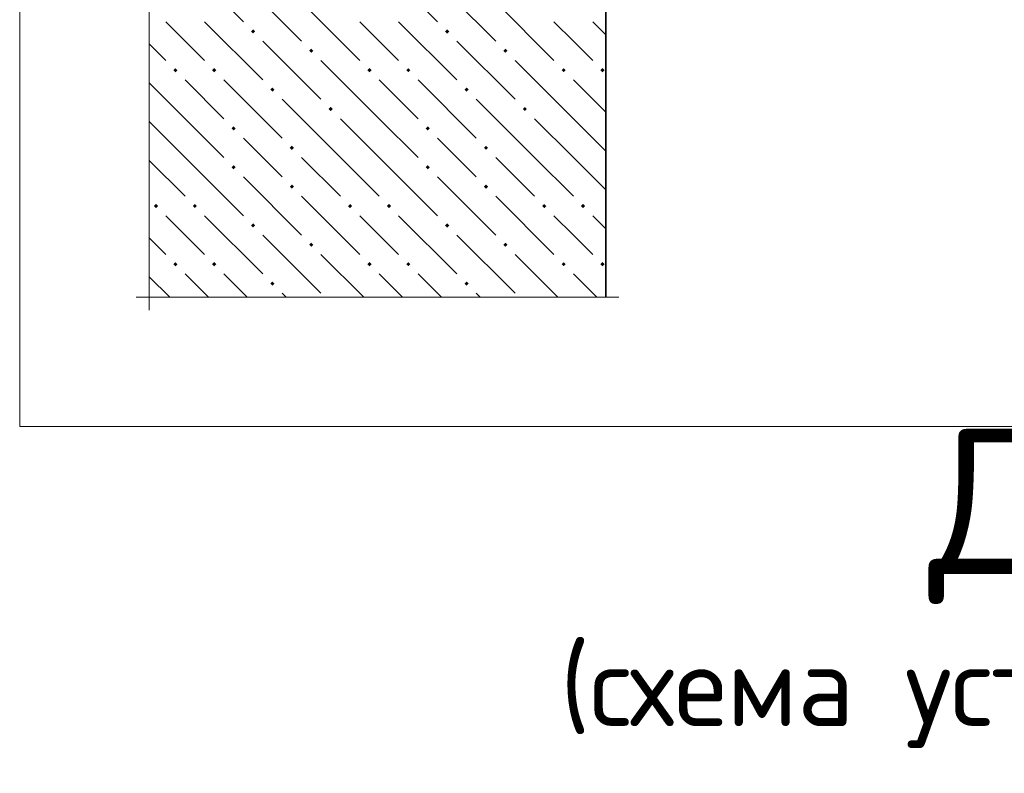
# Model space of a CAD drawing. Header units: millimetres. Extents: x 0 to 50400, y 0 to 35640.
# Tile 35 of 46: x 15018 to 18670, y 26031 to 28828. Entities that reach past the tile are written whole.
import ezdxf

# ---------------------------------------------------------------- set-up
doc = ezdxf.new("R2010")
doc.units = ezdxf.units.MM
for name, color, linetype, lineweight in [('Standard', 7, 'Continuous', 25), ('ЖБ Перекрытие верхний уровень', 7, 'Continuous', 35), ('Текст_ общее', 7, 'Continuous', 25)]:
    doc.layers.add(name, color=color, linetype=linetype, lineweight=lineweight)
doc.layers.add('Размерная выноска', color=7, linetype='Continuous')
doc.styles.add('ISOCPEUR', font='txt')

msp = doc.modelspace()

# ---------------------------------------------------------------- hatches: boundary and pattern name
at = {"layer": 'ЖБ Перекрытие верхний уровень', "linetype": 'Continuous', "lineweight": 18, "transparency": 33554687}
for points in [[(15875.9, 28784.3), (15883.7, 28792.1), (15891.5, 28784.3), (15883.7, 28776.5)], [(16595.9, 28784.3), (16603.7, 28792.1), (16611.5, 28784.3), (16603.7, 28776.5)], [(16091.9, 28712.3), (16099.7, 28720.1), (16107.5, 28712.3), (16099.7, 28704.5)], [(16811.9, 28712.3), (16819.7, 28720.1), (16827.5, 28712.3), (16819.7, 28704.5)], [(15587.9, 28640.3), (15595.7, 28648.1), (15603.5, 28640.3), (15595.7, 28632.5)], [(15731.9, 28640.3), (15739.7, 28648.1), (15747.5, 28640.3), (15739.7, 28632.5)], [(16307.9, 28640.3), (16315.7, 28648.1), (16323.5, 28640.3), (16315.7, 28632.5)], [(16451.9, 28640.3), (16459.7, 28648.1), (16467.5, 28640.3), (16459.7, 28632.5)], [(17027.9, 28640.3), (17035.7, 28648.1), (17043.5, 28640.3), (17035.7, 28632.5)], [(17171.9, 28640.3), (17179.7, 28648.1), (17187.5, 28640.3), (17179.7, 28632.5)], [(15947.9, 28568.3), (15955.7, 28576.1), (15963.5, 28568.3), (15955.7, 28560.5)], [(16667.9, 28568.3), (16675.7, 28576.1), (16683.5, 28568.3), (16675.7, 28560.5)], [(16163.9, 28496.3), (16171.7, 28504.1), (16179.5, 28496.3), (16171.7, 28488.5)], [(16883.9, 28496.3), (16891.7, 28504.1), (16899.5, 28496.3), (16891.7, 28488.5)], [(15803.9, 28424.3), (15811.7, 28432.1), (15819.5, 28424.3), (15811.7, 28416.5)], [(16523.9, 28424.3), (16531.7, 28432.1), (16539.5, 28424.3), (16531.7, 28416.5)], [(16019.9, 28352.3), (16027.7, 28360.1), (16035.5, 28352.3), (16027.7, 28344.5)], [(16739.9, 28352.3), (16747.7, 28360.1), (16755.5, 28352.3), (16747.7, 28344.5)], [(15803.9, 28280.3), (15811.7, 28288.1), (15819.5, 28280.3), (15811.7, 28272.5)], [(16523.9, 28280.3), (16531.7, 28288.1), (16539.5, 28280.3), (16531.7, 28272.5)], [(16019.9, 28208.3), (16027.7, 28216.1), (16035.5, 28208.3), (16027.7, 28200.5)], [(16739.9, 28208.3), (16747.7, 28216.1), (16755.5, 28208.3), (16747.7, 28200.5)], [(15515.9, 28136.3), (15523.7, 28144.1), (15531.5, 28136.3), (15523.7, 28128.5)], [(15659.9, 28136.3), (15667.7, 28144.1), (15675.5, 28136.3), (15667.7, 28128.5)], [(16235.9, 28136.3), (16243.7, 28144.1), (16251.5, 28136.3), (16243.7, 28128.5)], [(16379.9, 28136.3), (16387.7, 28144.1), (16395.5, 28136.3), (16387.7, 28128.5)], [(16955.9, 28136.3), (16963.7, 28144.1), (16971.5, 28136.3), (16963.7, 28128.5)], [(17099.9, 28136.3), (17107.7, 28144.1), (17115.5, 28136.3), (17107.7, 28128.5)], [(15875.9, 28064.3), (15883.7, 28072.1), (15891.5, 28064.3), (15883.7, 28056.5)], [(16595.9, 28064.3), (16603.7, 28072.1), (16611.5, 28064.3), (16603.7, 28056.5)], [(16091.9, 27992.3), (16099.7, 28000.1), (16107.5, 27992.3), (16099.7, 27984.5)], [(16811.9, 27992.3), (16819.7, 28000.1), (16827.5, 27992.3), (16819.7, 27984.5)], [(15587.9, 27920.3), (15595.7, 27928.1), (15603.5, 27920.3), (15595.7, 27912.5)], [(15731.9, 27920.3), (15739.7, 27928.1), (15747.5, 27920.3), (15739.7, 27912.5)], [(16307.9, 27920.3), (16315.7, 27928.1), (16323.5, 27920.3), (16315.7, 27912.5)], [(16451.9, 27920.3), (16459.7, 27928.1), (16467.5, 27920.3), (16459.7, 27912.5)], [(17027.9, 27920.3), (17035.7, 27928.1), (17043.5, 27920.3), (17035.7, 27912.5)], [(17171.9, 27920.3), (17179.7, 27928.1), (17187.5, 27920.3), (17179.7, 27912.5)], [(15947.9, 27848.3), (15955.7, 27856.1), (15963.5, 27848.3), (15955.7, 27840.5)], [(16667.9, 27848.3), (16675.7, 27856.1), (16683.5, 27848.3), (16675.7, 27840.5)]]:
    msp.add_hatch(color=7, dxfattribs=at).paths.add_polyline_path(points, flags=16)

# ---------------------------------------------------------------- linework, layer by layer
at = {"layer": 'Standard', "color": 254, "linetype": 'Continuous', "lineweight": 18, "true_color": 0xc4c4ff, "transparency": 33554687}
msp.add_lwpolyline([(15018.2, 27317.5), (24588.6, 27317.5), (24588.6, 32658.7), (15018.2, 32658.7), (15018.2, 27317.5)], dxfattribs=at)
at = {"layer": 'ЖБ Перекрытие верхний уровень', "color": 7, "linetype": 'Continuous', "lineweight": 35, "transparency": 33554687}
msp.add_line((17192, 27797.5), (17192, 29285.3), dxfattribs=at)
at = {"layer": 'ЖБ Перекрытие верхний уровень', "color": 9, "linetype": 'Continuous', "lineweight": 18, "true_color": 0xc7c7c7, "transparency": 33554687}
for p, q in [((15631.7, 29036.3), (15847.7, 28820.3)), ((16351.7, 29036.3), (16567.7, 28820.3)), ((15847.7, 28964.3), (16063.7, 28748.3)), ((16567.7, 28964.3), (16783.7, 28748.3)), ((16063.7, 28892.3), (16279.7, 28676.3)), ((16783.7, 28892.3), (16999.7, 28676.3)), ((15631.7, 28748.3), (15559.7, 28820.3)), ((15703.7, 28820.3), (15919.7, 28604.3)), ((16351.7, 28748.3), (16279.7, 28820.3)), ((16423.7, 28820.3), (16639.7, 28604.3)), ((17071.7, 28748.3), (16999.7, 28820.3)), ((17143.7, 28820.3), (17192, 28772)), ((15703.7, 28676.3), (15631.7, 28748.3)), ((15919.7, 28748.3), (16135.7, 28532.3)), ((16423.7, 28676.3), (16351.7, 28748.3)), ((16639.7, 28748.3), (16855.7, 28532.3)), ((17143.7, 28676.3), (17071.7, 28748.3)), ((15498.2, 28737.8), (15559.7, 28676.3)), ((16351.7, 28460.3), (16135.7, 28676.3)), ((17071.7, 28460.3), (16855.7, 28676.3)), ((15631.7, 28460.3), (15498.2, 28593.8)), ((15631.7, 28604.3), (15775.7, 28460.3)), ((15775.7, 28604.3), (15991.7, 28388.3)), ((16351.7, 28604.3), (16495.7, 28460.3)), ((16495.7, 28604.3), (16711.7, 28388.3)), ((17071.7, 28604.3), (17192, 28484)), ((16207.7, 28316.3), (15991.7, 28532.3)), ((16927.7, 28316.3), (16711.7, 28532.3)), ((15498.2, 28449.8), (15631.7, 28316.3)), ((15631.7, 28460.3), (15775.7, 28316.3)), ((16207.7, 28460.3), (16351.7, 28316.3)), ((16351.7, 28460.3), (16495.7, 28316.3)), ((16927.7, 28460.3), (17071.7, 28316.3)), ((17071.7, 28460.3), (17192, 28340)), ((15919.7, 28316.3), (15847.7, 28388.3)), ((16639.7, 28316.3), (16567.7, 28388.3)), ((15498.2, 28305.8), (15631.7, 28172.3)), ((15631.7, 28316.3), (15847.7, 28100.3)), ((15991.7, 28244.3), (15919.7, 28316.3)), ((16063.7, 28316.3), (16207.7, 28172.3)), ((16207.7, 28316.3), (16351.7, 28172.3)), ((16351.7, 28316.3), (16567.7, 28100.3)), ((16711.7, 28244.3), (16639.7, 28316.3)), ((16783.7, 28316.3), (16927.7, 28172.3)), ((16927.7, 28316.3), (17071.7, 28172.3)), ((17071.7, 28316.3), (17192, 28196)), ((15847.7, 28244.3), (16063.7, 28028.3)), ((16567.7, 28244.3), (16783.7, 28028.3)), ((16063.7, 28172.3), (16279.7, 27956.3)), ((16783.7, 28172.3), (16999.7, 27956.3)), ((15631.7, 28028.3), (15559.7, 28100.3)), ((15703.7, 28100.3), (15919.7, 27884.3)), ((16351.7, 28028.3), (16279.7, 28100.3)), ((16423.7, 28100.3), (16639.7, 27884.3)), ((17071.7, 28028.3), (16999.7, 28100.3)), ((17143.7, 28100.3), (17192, 28052)), ((15498.2, 28017.8), (15559.7, 27956.3)), ((15703.7, 27956.3), (15631.7, 28028.3)), ((15919.7, 28028.3), (16135.7, 27812.3)), ((16423.7, 27956.3), (16351.7, 28028.3)), ((16639.7, 28028.3), (16855.7, 27812.3)), ((17143.7, 27956.3), (17071.7, 28028.3)), ((16294.5, 27797.5), (16135.7, 27956.3)), ((17014.5, 27797.5), (16855.7, 27956.3)), ((15574.5, 27797.5), (15498.2, 27873.8)), ((15631.7, 27884.3), (15718.5, 27797.5)), ((15775.7, 27884.3), (15862.5, 27797.5)), ((16351.7, 27884.3), (16438.5, 27797.5)), ((16495.7, 27884.3), (16582.5, 27797.5)), ((17071.7, 27884.3), (17158.5, 27797.5)), ((16006.5, 27797.5), (15991.7, 27812.3)), ((16726.5, 27797.5), (16711.7, 27812.3))]:
    msp.add_line(p, q, dxfattribs=at)
at = {"layer": 'Размерная выноска', "color": 7, "linetype": 'Continuous', "lineweight": 13, "transparency": 33554687}
for p, q in [((15498.2, 32226.7), (15498.2, 27749.5)), ((17240, 27797.5), (15450.2, 27797.5))]:
    msp.add_line(p, q, dxfattribs=at)

# ---------------------------------------------------------------- texts
at = {"layer": 'Текст_ общее', "color": 7, "linetype": 'Continuous', "lineweight": 50, "transparency": 33554687, "attachment_point": 7, "style": 'ISOCPEUR'}
for s, insert, char_height, width in [('\\W0.98;  Деталь 5 плана', (17715.1, 26659.1), 540, 6472.78), ('\\W0.99;(схема установки поперечных каркасов)', (17022.1, 26124.5), 300, 7794.577)]:
    msp.add_mtext(s, dxfattribs=dict(at, insert=insert, char_height=char_height, width=width))

doc.saveas('drawing.dxf')
